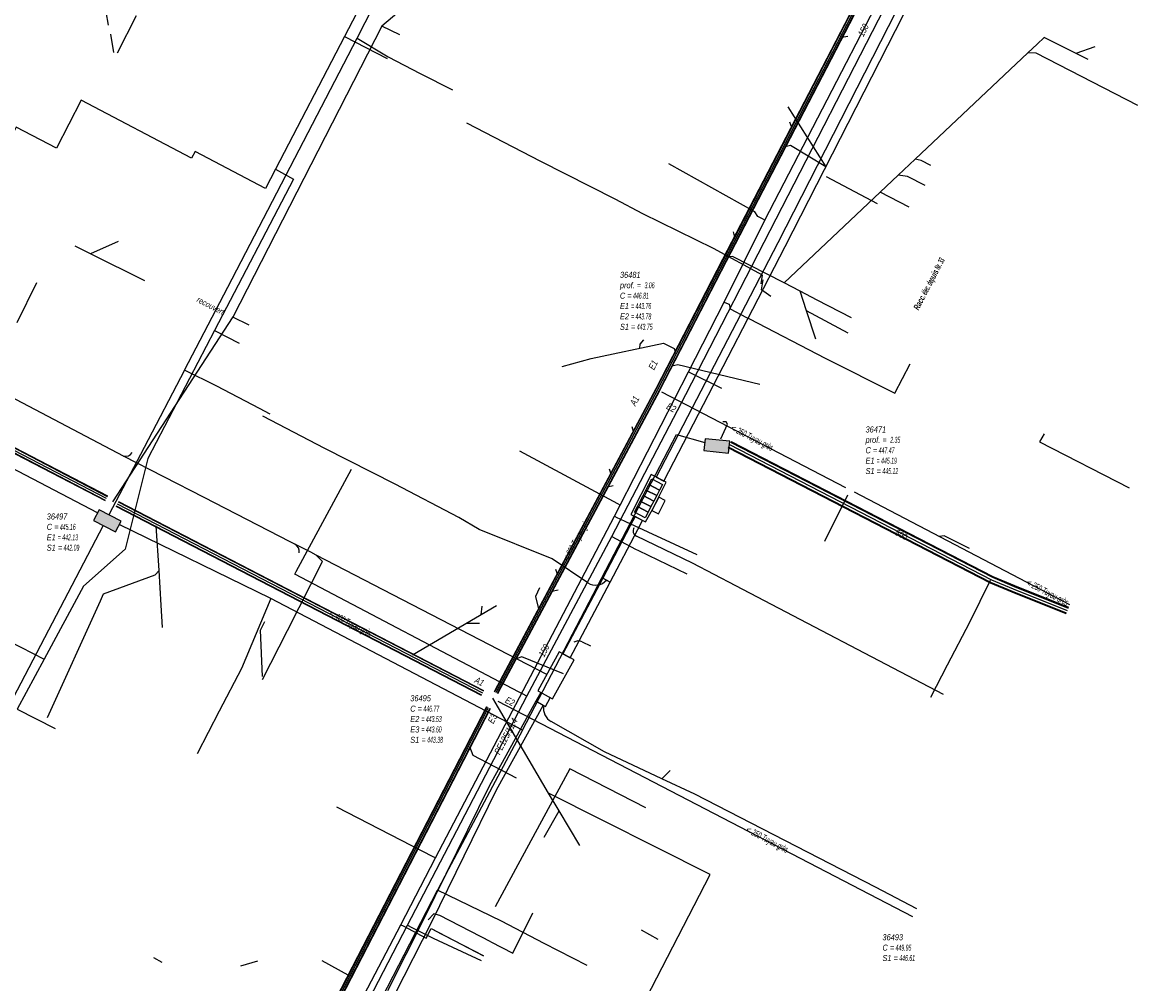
# Model space of a CAD drawing. Header units: metres. Extents: x 2695563 to 2696938, y 1260544 to 1262032.
# Tile 124 of 256: x 2696481 to 2696574, y 1260890 to 1260970. Entities that reach past the tile are written whole.
import ezdxf

# ---------------------------------------------------------------- set-up
doc = ezdxf.new("R2010")
doc.units = ezdxf.units.M
doc.header["$LTSCALE"] = 100
doc.linetypes.add('AUSGEZOGEN', pattern=[0])
for name, color, linetype in [('Eau portable_Cadastre des conduites_Conduite', 171, 'AUSGEZOGEN'), ('Eau potable_Cadastre des conduites_Conduite_Texte', 171, 'AUSGEZOGEN'), ('EU_Cadastre des conduites', 24, 'AUSGEZOGEN'), ('EU_Cadastre des conduites – Texte', 7, 'AUSGEZOGEN'), ('EU_Cadastre des conduites_Regard normalisé – Texte', 24, 'AUSGEZOGEN'), ('EU_Cadastre des conduites_Texte entrée-sortie', 24, 'AUSGEZOGEN'), ('Gaz_Cadastre des conduites_Conduite', 32, 'AUSGEZOGEN'), ('Gaz_Cadastre des conduites_Conduite_Texte', 32, 'AUSGEZOGEN'), ('Réseau électrique_Cadastre des conduite_Bord du tracé', 1, 'AUSGEZOGEN'), ('Réseau électrique_Cadastre des conduite_Texte libre_Texte', 1, 'AUSGEZOGEN'), ('Réseau électrique_Cadastre des conduite_Tronçon de tracé', 1, 'AUSGEZOGEN'), ('Réseau électrique_Cadastre des conduites_Ouvrage_Surface-Ligne-Point', 1, 'AUSGEZOGEN'), ('TV_Cadastre des conduites_CONDUITE', 92, 'AUSGEZOGEN'), ('Télécommunications_SW_Cadastre des conduites_Bord du tracé', 94, 'AUSGEZOGEN'), ('Télécommunications_SW_Cadastre des conduites_Bord du tracé_Texte', 94, 'AUSGEZOGEN'), ('Télécommunications_SW_Cadastre des conduites_Ouvrage', 94, 'AUSGEZOGEN')]:
    doc.layers.add(name, color=color, linetype=linetype)
doc.styles.add('ARIAL', font='arial.ttf')
doc.styles.add('ARIALNARROW', font='ARIALN.TTF')
pattern_1 = [(0, (2703955, 1269100), (4050, 4050), [4050, -4050]), (90, (2703955, 1269100), (-4050, 4050), [4050, -4050])]
pattern_2 = [(0, (2708005, 1273150), (6075, 6075), [6075, -6075]), (90, (2708005, 1273150), (-6075, 6075), [6075, -6075])]

# ---------------------------------------------------------------- blocks, each defined once
blk = doc.blocks.new('COMPLEXOBJECT_1874')
at = {"layer": 'Réseau électrique_Cadastre des conduite_Bord du tracé', "color": 1, "linetype": 'AUSGEZOGEN', "transparency": 33554687}
blk.add_line((6571.728, 11008.924), (6571.1, 11009.251), dxfattribs=at)
for points in [[(6568.148, 11000.759), (6555.364, 10976.116), (6552.788, 10971.232), (6542.966, 10951.999), (6540.278, 10946.811), (6532.886, 10932.542), (6533.508, 10932.221)], [(6533.508, 10932.221), (6540.9, 10946.489), (6543.588, 10951.679), (6553.41, 10970.91), (6555.984, 10975.792), (6568.77, 11000.437)]]:
    blk.add_lwpolyline(points, dxfattribs=at)
for centre, radius, start, end in [((6598.014, 11000.04), 28.447, 161.10661, 167.36737), ((6598.288, 10999.959), 28.032, 161.34778, 167.35119), ((6545.171, 11012.717), 25.903, 332.50593, 345.56706), ((6545.215, 11012.695), 26.553, 332.5063, 345.61145)]:
    blk.add_arc(centre, radius, start, end, dxfattribs=at)
blk = doc.blocks.new('COMPLEXOBJECT_2104')
at = {"layer": 'Réseau électrique_Cadastre des conduite_Tronçon de tracé', "color": 1, "linetype": 'AUSGEZOGEN', "transparency": 33554687}
blk.add_line((6462.179, 10953.23), (6485.079, 10997.733), dxfattribs=at)
blk.add_arc((6466.981, 10951.124), 5.244, 156.3172, 205.99773, dxfattribs=at)
blk = doc.blocks.new('COMPLEXOBJECT_2719')
at = {"layer": 'Réseau électrique_Cadastre des conduite_Tronçon de tracé', "color": 1, "linetype": 'AUSGEZOGEN', "transparency": 33554687}
blk.add_line((6527.208, 10923.769), (6524.243, 10925.763), dxfattribs=at)
blk.add_arc((6527.848, 10924.764), 1.183, 237.27284, 319.57031, dxfattribs=at)
blk = doc.blocks.new('COMPLEXOBJECT_2720')
at = {"layer": 'Réseau électrique_Cadastre des conduite_Tronçon de tracé', "color": 1, "linetype": 'AUSGEZOGEN', "transparency": 33554687}
blk.add_line((6535.894, 10925.408), (6531.258, 10927.654), dxfattribs=at)
blk.add_arc((6531.419, 10928.089), 0.464, 145.80453, 249.62497, dxfattribs=at)
blk = doc.blocks.new('COMPLEXOBJECT_2721')
at = {"layer": 'Réseau électrique_Cadastre des conduite_Tronçon de tracé', "color": 1, "linetype": 'AUSGEZOGEN', "transparency": 33554687}
blk.add_line((6526.747, 10918.886), (6527.426, 10918.535), dxfattribs=at)
blk.add_arc((6526.437, 10918.222), 0.733, 64.95864, 123.23547, dxfattribs=at)
blk = doc.blocks.new('COMPLEXOBJECT_2740')
at = {"layer": 'Réseau électrique_Cadastre des conduite_Tronçon de tracé', "color": 1, "linetype": 'AUSGEZOGEN', "transparency": 33554687}
blk.add_lwpolyline([(6533.349, 10907.516), (6528.578, 10909.736), (6524.164, 10912.254)], dxfattribs=at)
blk.add_arc((6524.79, 10913.352), 1.264, 169.59192, 240.31406, dxfattribs=at)

msp = doc.modelspace()

# ---------------------------------------------------------------- hatches: boundary and pattern name
at = {"layer": 'Réseau électrique_Cadastre des conduite_Bord du tracé', "lineweight": 18, "transparency": 33554687}
h = msp.add_hatch(dxfattribs=at)
h.set_pattern_fill('MUSTER', color=1, scale=6075, style=0, pattern_type=2)
h.set_pattern_definition(pattern_2)
h.paths.add_polyline_path([(2696534.478, 1260932.031), (2696541.87, 1260946.299), (2696544.558, 1260951.489), (2696554.38, 1260970.72), (2696556.954, 1260975.602), (2696569.74, 1261000.247), (2696569.83, 1261000.421), (2696569.918, 1261000.596), (2696570.006, 1261000.771), (2696570.091, 1261000.947), (2696570.176, 1261001.124), (2696570.259, 1261001.301), (2696570.341, 1261001.479), (2696570.422, 1261001.658), (2696570.502, 1261001.837), (2696570.58, 1261002.017), (2696570.656, 1261002.197), (2696570.732, 1261002.378), (2696570.806, 1261002.559), (2696570.878, 1261002.741), (2696570.95, 1261002.924), (2696571.02, 1261003.107), (2696571.089, 1261003.29), (2696571.156, 1261003.474), (2696571.222, 1261003.659), (2696571.286, 1261003.843), (2696571.35, 1261004.029), (2696571.411, 1261004.215), (2696571.472, 1261004.401), (2696571.531, 1261004.588), (2696571.589, 1261004.775), (2696571.645, 1261004.963), (2696571.7, 1261005.151), (2696571.754, 1261005.339), (2696571.806, 1261005.528), (2696571.857, 1261005.717), (2696571.906, 1261005.907), (2696571.927, 1261005.999), (2696571.948, 1261006.092), (2696571.97, 1261006.184), (2696571.991, 1261006.276), (2696572.014, 1261006.368), (2696572.036, 1261006.46), (2696572.059, 1261006.552), (2696572.082, 1261006.644), (2696572.105, 1261006.736), (2696572.129, 1261006.828), (2696572.153, 1261006.919), (2696572.177, 1261007.011), (2696572.202, 1261007.103), (2696572.227, 1261007.194), (2696572.252, 1261007.285), (2696572.278, 1261007.376), (2696572.304, 1261007.468), (2696572.33, 1261007.559), (2696572.356, 1261007.65), (2696572.383, 1261007.741), (2696572.41, 1261007.831), (2696572.438, 1261007.922), (2696572.465, 1261008.013), (2696572.493, 1261008.103), (2696572.522, 1261008.194), (2696572.55, 1261008.284), (2696572.579, 1261008.374), (2696572.608, 1261008.464), (2696572.638, 1261008.554), (2696572.668, 1261008.644), (2696572.698, 1261008.734), (2696572.07, 1261009.061), (2696572.038, 1261008.966), (2696572.006, 1261008.871), (2696571.974, 1261008.776), (2696571.943, 1261008.681), (2696571.912, 1261008.585), (2696571.881, 1261008.49), (2696571.851, 1261008.394), (2696571.821, 1261008.298), (2696571.791, 1261008.203), (2696571.762, 1261008.107), (2696571.733, 1261008.011), (2696571.705, 1261007.915), (2696571.676, 1261007.818), (2696571.648, 1261007.722), (2696571.621, 1261007.626), (2696571.594, 1261007.529), (2696571.567, 1261007.433), (2696571.54, 1261007.336), (2696571.514, 1261007.239), (2696571.488, 1261007.142), (2696571.462, 1261007.045), (2696571.437, 1261006.948), (2696571.412, 1261006.851), (2696571.388, 1261006.754), (2696571.364, 1261006.657), (2696571.34, 1261006.559), (2696571.316, 1261006.462), (2696571.293, 1261006.364), (2696571.271, 1261006.267), (2696571.248, 1261006.169), (2696571.226, 1261006.071), (2696571.178, 1261005.887), (2696571.128, 1261005.703), (2696571.077, 1261005.519), (2696571.025, 1261005.336), (2696570.972, 1261005.153), (2696570.917, 1261004.971), (2696570.861, 1261004.789), (2696570.803, 1261004.607), (2696570.744, 1261004.426), (2696570.684, 1261004.245), (2696570.622, 1261004.065), (2696570.559, 1261003.885), (2696570.495, 1261003.706), (2696570.43, 1261003.527), (2696570.363, 1261003.349), (2696570.295, 1261003.171), (2696570.225, 1261002.994), (2696570.155, 1261002.817), (2696570.082, 1261002.64), (2696570.009, 1261002.465), (2696569.934, 1261002.289), (2696569.859, 1261002.115), (2696569.781, 1261001.941), (2696569.703, 1261001.767), (2696569.623, 1261001.594), (2696569.542, 1261001.422), (2696569.46, 1261001.25), (2696569.376, 1261001.079), (2696569.291, 1261000.908), (2696569.205, 1261000.738), (2696569.118, 1261000.569), (2696556.334, 1260975.926), (2696553.758, 1260971.042), (2696543.936, 1260951.809), (2696541.248, 1260946.621), (2696533.856, 1260932.352)], flags=0)
h = msp.add_hatch(dxfattribs=at)
h.set_pattern_fill('MUSTER', color=1, scale=6075, style=0, pattern_type=2)
h.set_pattern_definition(pattern_2)
h.paths.add_polyline_path([(2696532.098, 1260929.086), (2696531.696, 1260928.322), (2696529.408, 1260923.97), (2696530.028, 1260923.644), (2696532.316, 1260927.996), (2696532.718, 1260928.76)], flags=0)
h = msp.add_hatch(dxfattribs=at)
h.set_pattern_fill('MUSTER', color=1, scale=6075, style=0, pattern_type=2)
h.set_pattern_definition(pattern_2)
h.paths.add_polyline_path([(2696530.028, 1260923.644), (2696529.408, 1260923.97), (2696526.109, 1260917.694), (2696526.723, 1260917.356)], flags=0)
h = msp.add_hatch(dxfattribs=at)
h.set_pattern_fill('MUSTER', color=1, scale=6075, style=0, pattern_type=2)
h.set_pattern_definition(pattern_2)
h.paths.add_polyline_path([(2696525.057, 1260914.039), (2696524.269, 1260914.473), (2696523.869, 1260913.748), (2696524.657, 1260913.313)], flags=0)
h = msp.add_hatch(dxfattribs=at)
h.set_pattern_fill('MUSTER', color=1, scale=6075, style=0, pattern_type=2)
h.set_pattern_definition(pattern_2)
h.paths.add_polyline_path([(2696474.454, 1260817.425), (2696475.09, 1260817.131), (2696477.219, 1260821.734), (2696481.801, 1260830.745), (2696482.965, 1260833.035), (2696486.083, 1260839.003), (2696492.881, 1260851.659), (2696494.789, 1260855.516), (2696496.464, 1260858.904), (2696496.867, 1260859.719), (2696497.684, 1260861.373), (2696503.101, 1260871.868), (2696508.112, 1260881.475), (2696511.256, 1260887.5), (2696512.171, 1260889.403), (2696515.236, 1260895.443), (2696520.61, 1260906.393), (2696524.481, 1260913.41), (2696523.869, 1260913.748), (2696519.988, 1260906.717), (2696514.61, 1260895.755), (2696511.543, 1260889.713), (2696510.63, 1260887.814), (2696507.492, 1260881.799), (2696502.479, 1260872.19), (2696497.06, 1260861.689), (2696496.239, 1260860.029), (2696495.836, 1260859.214), (2696494.161, 1260855.826), (2696492.259, 1260851.979), (2696485.465, 1260839.331), (2696482.343, 1260833.355), (2696481.177, 1260831.063), (2696476.589, 1260822.04)], flags=0)
at = {"layer": 'Réseau électrique_Cadastre des conduites_Ouvrage_Surface-Ligne-Point', "lineweight": 18, "transparency": 33554687}
h = msp.add_hatch(dxfattribs=at)
h.set_pattern_fill('MUSTER', color=1, scale=4050, style=0, pattern_type=2)
h.set_pattern_definition(pattern_1)
h.paths.add_polyline_path([(2696532.961, 1260928.638), (2696533.54, 1260929.678), (2696534.022, 1260930.622), (2696534.675, 1260931.929), (2696533.44, 1260932.567), (2696531.748, 1260929.262)], flags=0)
h = msp.add_hatch(dxfattribs=at)
h.set_pattern_fill('MUSTER', color=1, scale=2025, style=0, pattern_type=2)
h.set_pattern_definition([(0, (2699905, 1265050), (2025, 2025), [2025, -2025]), (90, (2699905, 1265050), (-2025, 2025), [2025, -2025])])
h.paths.add_polyline_path([(2696534.603, 1260930.427), (2696534.062, 1260930.703), (2696533.5, 1260929.598), (2696534.041, 1260929.323)], flags=0)
h = msp.add_hatch(dxfattribs=at)
h.set_pattern_fill('MUSTER', color=1, scale=4050, style=0, pattern_type=2)
h.set_pattern_definition(pattern_1)
h.paths.add_polyline_path([(2696524.015, 1260914.611), (2696525.237, 1260913.942), (2696527.034, 1260917.185), (2696525.809, 1260917.859)], flags=0)
at = {"layer": 'Télécommunications_SW_Cadastre des conduites_Ouvrage', "transparency": 33554687}
for points in [[(2696539.85, 1260934.339), (2696539.955, 1260935.333), (2696537.916, 1260935.548), (2696537.811, 1260934.554)], [(2696488.982, 1260927.816), (2696489.442, 1260928.704), (2696487.621, 1260929.646), (2696487.162, 1260928.758)]]:
    msp.add_hatch(color=7, dxfattribs=at).paths.add_polyline_path(points)

# ---------------------------------------------------------------- linework, layer by layer
at = {"layer": 'Eau portable_Cadastre des conduites_Conduite', "color": 7, "linetype": 'AUSGEZOGEN', "transparency": 33554687}
for p, q in [((2696542.863, 1260953.683), (2696555.687, 1260978.443)), ((2696539.479, 1260946.874), (2696542.863, 1260953.683)), ((2696542.863, 1260953.683), (2696542.669, 1260953.786)), ((2696536.526, 1260941.108), (2696539.479, 1260946.874)), ((2696539.479, 1260946.874), (2696539.684, 1260946.794)), ((2696541.355, 1260945.608), (2696541.582, 1260945.489)), ((2696541.582, 1260945.489), (2696547.858, 1260942.24)), ((2696530.856, 1260930.034), (2696536.526, 1260941.108)), ((2696536.526, 1260941.108), (2696539.26, 1260939.746)), ((2696530.662, 1260930.138), (2696522.545, 1260934.507)), ((2696530.384, 1260929.112), (2696530.856, 1260930.034)), ((2696530.856, 1260930.034), (2696530.662, 1260930.138)), ((2696519.185, 1260907.743), (2696530.384, 1260929.112)), ((2696530.384, 1260929.112), (2696530.583, 1260929.019)), ((2696530.583, 1260929.019), (2696530.837, 1260928.901)), ((2696530.837, 1260928.901), (2696531.309, 1260928.681)), ((2696531.309, 1260928.681), (2696537.229, 1260925.924)), ((2696515.54, 1260900.748), (2696519.185, 1260907.743)), ((2696515.344, 1260900.848), (2696507.342, 1260904.953)), ((2696515.54, 1260900.748), (2696515.344, 1260900.848)), ((2696512.647, 1260895.209), (2696515.54, 1260900.748)), ((2696502.983, 1260876.65), (2696512.647, 1260895.209)), ((2696512.647, 1260895.209), (2696512.841, 1260895.106)), ((2696515.187, 1260894.898), (2696519.515, 1260892.612))]:
    msp.add_line(p, q, dxfattribs=at)
for points in [[(2696542.669, 1260953.786), (2696542.293, 1260953.985), (2696542.035, 1260954.375), (2696534.894, 1260958.355)], [(2696539.684, 1260946.794), (2696539.898, 1260946.711), (2696539.986, 1260946.327), (2696541.355, 1260945.608)], [(2696547.858, 1260942.24), (2696553.64, 1260939.313), (2696554.91, 1260941.752)], [(2696512.841, 1260895.106), (2696514.767, 1260894.088), (2696515.187, 1260894.898)]]:
    msp.add_lwpolyline(points, dxfattribs=at)
at = {"layer": 'EU_Cadastre des conduites', "linetype": 'AUSGEZOGEN', "transparency": 33554687}
for p, q in [((2696558.439, 1260987.278), (2696539.362, 1260950.407)), ((2696558.457, 1260987.269), (2696539.38, 1260950.398)), ((2696558.474, 1260987.26), (2696539.397, 1260950.389)), ((2696558.706, 1260987.14), (2696539.629, 1260950.269)), ((2696558.723, 1260987.131), (2696539.646, 1260950.26)), ((2696558.741, 1260987.122), (2696539.664, 1260950.251)), ((2696539.362, 1260950.407), (2696533.817, 1260939.69)), ((2696539.38, 1260950.398), (2696533.835, 1260939.681)), ((2696539.397, 1260950.389), (2696533.852, 1260939.672)), ((2696539.629, 1260950.269), (2696534.084, 1260939.552)), ((2696539.646, 1260950.26), (2696534.101, 1260939.543)), ((2696539.664, 1260950.251), (2696534.119, 1260939.534)), ((2696488.145, 1260930.377), (2696460.867, 1260944.572)), ((2696488.155, 1260930.395), (2696460.877, 1260944.59)), ((2696488.164, 1260930.412), (2696460.886, 1260944.607)), ((2696488.33, 1260930.732), (2696461.052, 1260944.927)), ((2696488.339, 1260930.749), (2696461.061, 1260944.944)), ((2696488.349, 1260930.767), (2696461.071, 1260944.962)), ((2696533.818, 1260939.692), (2696520.447, 1260914.636)), ((2696533.836, 1260939.683), (2696520.465, 1260914.627)), ((2696533.853, 1260939.673), (2696520.482, 1260914.618)), ((2696534.083, 1260939.551), (2696520.712, 1260914.495)), ((2696534.1, 1260939.541), (2696520.729, 1260914.486)), ((2696534.118, 1260939.532), (2696520.747, 1260914.477)), ((2696519.354, 1260914.226), (2696489.048, 1260929.914)), ((2696519.363, 1260914.244), (2696489.057, 1260929.932)), ((2696519.372, 1260914.261), (2696489.066, 1260929.95)), ((2696519.538, 1260914.581), (2696489.232, 1260930.269)), ((2696519.547, 1260914.599), (2696489.241, 1260930.287)), ((2696519.556, 1260914.617), (2696489.25, 1260930.305)), ((2696520.447, 1260914.636), (2696520.394, 1260914.537)), ((2696520.465, 1260914.627), (2696520.412, 1260914.528)), ((2696520.482, 1260914.618), (2696520.429, 1260914.518)), ((2696520.712, 1260914.495), (2696520.659, 1260914.396)), ((2696520.729, 1260914.486), (2696520.676, 1260914.386)), ((2696520.747, 1260914.477), (2696520.694, 1260914.377)), ((2696481.277, 1260838.673), (2696519.795, 1260913.318)), ((2696481.295, 1260838.664), (2696519.813, 1260913.309)), ((2696481.312, 1260838.655), (2696519.83, 1260913.3)), ((2696481.544, 1260838.535), (2696520.062, 1260913.18)), ((2696481.561, 1260838.526), (2696520.079, 1260913.171)), ((2696481.579, 1260838.517), (2696520.097, 1260913.162))]:
    msp.add_line(p, q, dxfattribs=at)
at = {"layer": 'EU_Cadastre des conduites', "color": 255, "transparency": 33554687}
for p, q in [((2696558.59, 1260987.2), (2696539.513, 1260950.329)), ((2696539.513, 1260950.329), (2696533.968, 1260939.612)), ((2696488.247, 1260930.572), (2696460.969, 1260944.767)), ((2696533.968, 1260939.612), (2696520.597, 1260914.557)), ((2696519.455, 1260914.421), (2696489.149, 1260930.109)), ((2696520.597, 1260914.557), (2696520.544, 1260914.457)), ((2696481.428, 1260838.595), (2696519.946, 1260913.24))]:
    msp.add_line(p, q, dxfattribs=at)
at = {"layer": 'EU_Cadastre des conduites', "color": 24, "linetype": 'AUSGEZOGEN', "transparency": 33554687}
for p, q in [((2696528.371, 1260984.507), (2696511.085, 1260969.772)), ((2696488.415, 1260969.856), (2696488.211, 1260970.972)), ((2696490.711, 1260970.636), (2696489.112, 1260967.544)), ((2696511.085, 1260969.772), (2696498.732, 1260945.643)), ((2696512.585, 1260969.065), (2696511.085, 1260969.772)), ((2696488.849, 1260967.597), (2696488.584, 1260969.135)), ((2696549.739, 1260968.925), (2696549.258, 1260968.851)), ((2696566.03, 1260968.844), (2696565.448, 1260968.295)), ((2696569.701, 1260967.018), (2696566.03, 1260968.844)), ((2696570.251, 1260968.082), (2696568.673, 1260967.529)), ((2696544.775, 1260963.08), (2696547.931, 1260958.099)), ((2696544.909, 1260961.858), (2696545.085, 1260961.402)), ((2696552.436, 1260956.006), (2696544.462, 1260948.489)), ((2696554.831, 1260954.759), (2696552.436, 1260956.006)), ((2696540.23, 1260952.709), (2696540.341, 1260952.263)), ((2696491.429, 1260948.655), (2696486.914, 1260950.883)), ((2696482.434, 1260948.493), (2696480.809, 1260945.172)), ((2696550.05, 1260945.579), (2696547.212, 1260947.057)), ((2696498.73, 1260945.656), (2696488.736, 1260930.316)), ((2696500.071, 1260944.975), (2696498.732, 1260945.643)), ((2696549.783, 1260944.309), (2696546.328, 1260946.146)), ((2696526.06, 1260941.544), (2696528.453, 1260942.205)), ((2696549.584, 1260931.467), (2696534.328, 1260939.42)), ((2696531.833, 1260936.566), (2696531.95, 1260936.159)), ((2696529.934, 1260933.048), (2696530.072, 1260932.634)), ((2696530.286, 1260931.642), (2696529.821, 1260931.525)), ((2696547.843, 1260927.037), (2696549.742, 1260930.892)), ((2696568.185, 1260921.753), (2696550.302, 1260931.104)), ((2696525.498, 1260924.727), (2696525.643, 1260924.334)), ((2696525.728, 1260922.969), (2696525.196, 1260922.873)), ((2696483.354, 1260912.414), (2696487.726, 1260922.097)), ((2696492.874, 1260919.882), (2696492.768, 1260921.722)), ((2696520.606, 1260921.679), (2696513.618, 1260917.584)), ((2696519.372, 1260921.658), (2696519.312, 1260920.921)), ((2696519.186, 1260920.221), (2696518.104, 1260920.213)), ((2696524.92, 1260906.13), (2696520.287, 1260913.998)), ((2696555.132, 1260895.859), (2696520.738, 1260913.741)), ((2696538.32, 1260899.37), (2696524.92, 1260906.13)), ((2696524.55, 1260902.48), (2696525.79, 1260904.67)), ((2696523.01, 1260869.69), (2696538.32, 1260899.37)), ((2696534.01, 1260893.98), (2696532.64, 1260894.75)), ((2696492.138, 1260892.475), (2696492.816, 1260892.1)), ((2696500.775, 1260892.194), (2696499.364, 1260891.76)), ((2696506.106, 1260892.248), (2696508.25, 1260891.039))]:
    msp.add_line(p, q, dxfattribs=at)
for points in [[(2696565.448, 1260968.295), (2696564.685, 1260967.574), (2696555.343, 1260958.751), (2696553.925, 1260957.412), (2696552.436, 1260956.006)], [(2696573.802, 1260963.193), (2696565.364, 1260967.556), (2696564.685, 1260967.574)], [(2696547.931, 1260958.099), (2696544.996, 1260959.881), (2696544.548, 1260959.777)], [(2696556.632, 1260958.218), (2696555.834, 1260958.633), (2696555.343, 1260958.751)], [(2696556.157, 1260956.548), (2696554.694, 1260957.31), (2696553.925, 1260957.412)], [(2696489.215, 1260951.904), (2696486.9, 1260950.88), (2696485.627, 1260951.535)], [(2696544.462, 1260948.489), (2696540.18, 1260950.679), (2696539.83, 1260950.629)], [(2696547.212, 1260947.057), (2696545.793, 1260947.796), (2696544.462, 1260948.489)], [(2696547.091, 1260943.794), (2696546.328, 1260946.146), (2696545.793, 1260947.796)], [(2696528.445, 1260942.205), (2696534.452, 1260943.471), (2696535.332, 1260943.033), (2696535.426, 1260942.77)], [(2696532.782, 1260943.739), (2696532.503, 1260943.383), (2696532.464, 1260943.052)], [(2696542.445, 1260940.046), (2696535.636, 1260941.671), (2696535.149, 1260941.565)], [(2696539.213, 1260935.525), (2696539.768, 1260936.743), (2696539.644, 1260936.945), (2696539.37, 1260936.938)], [(2696492.768, 1260921.722), (2696492.594, 1260924.617), (2696492.37, 1260928.31)], [(2696559.853, 1260926.441), (2696557.757, 1260927.474), (2696557.334, 1260927.423)], [(2696487.726, 1260922.097), (2696487.979, 1260922.678), (2696492.288, 1260924.259), (2696492.594, 1260924.617)], [(2696524.18, 1260923.18), (2696523.84, 1260922.46), (2696524.086, 1260921.419)], [(2696526.145, 1260916.02), (2696522.687, 1260917.443), (2696522.239, 1260917.288)], [(2696522.265, 1260907.374), (2696518.649, 1260909.244), (2696518.392, 1260909.962)], [(2696527.52, 1260901.77), (2696525.79, 1260904.67), (2696524.92, 1260906.13)]]:
    msp.add_lwpolyline(points, dxfattribs=at)
at = {"layer": 'Gaz_Cadastre des conduites_Conduite', "color": 32, "linetype": 'AUSGEZOGEN', "transparency": 33554687}
for p, q in [((2696523.11, 1260914.182), (2696530.163, 1260927.422)), ((2696530.163, 1260927.422), (2696530.517, 1260927.236)), ((2696530.517, 1260927.236), (2696532.129, 1260926.387)), ((2696532.129, 1260926.387), (2696532.383, 1260926.253)), ((2696532.383, 1260926.253), (2696536.398, 1260924.319)), ((2696522.473, 1260914.517), (2696503.861, 1260924.309)), ((2696513.207, 1260895.158), (2696523.11, 1260914.182)), ((2696522.756, 1260914.368), (2696522.473, 1260914.517)), ((2696523.11, 1260914.182), (2696522.756, 1260914.368)), ((2696501.312, 1260872.295), (2696513.207, 1260895.158)), ((2696513.207, 1260895.158), (2696513.564, 1260894.978)), ((2696513.564, 1260894.978), (2696514.726, 1260894.395)), ((2696514.726, 1260894.395), (2696515.109, 1260894.203)), ((2696515.109, 1260894.203), (2696515.338, 1260894.097)), ((2696515.338, 1260894.097), (2696519.327, 1260892.249))]:
    msp.add_line(p, q, dxfattribs=at)
for points in [[(2696530.163, 1260927.422), (2696536.303, 1260939.208), (2696560.287, 1260985.876)], [(2696503.861, 1260924.309), (2696503.98, 1260924.529), (2696508.562, 1260933.013)]]:
    msp.add_lwpolyline(points, dxfattribs=at)
at = {"layer": 'Réseau électrique_Cadastre des conduite_Bord du tracé', "color": 1, "linetype": 'AUSGEZOGEN', "transparency": 33554687}
for points in [[(2696532.098, 1260929.086), (2696531.696, 1260928.322), (2696529.408, 1260923.97), (2696530.028, 1260923.644), (2696532.316, 1260927.996), (2696532.718, 1260928.76), (2696532.098, 1260929.086)], [(2696530.028, 1260923.644), (2696529.408, 1260923.97), (2696526.109, 1260917.694), (2696526.723, 1260917.356), (2696530.028, 1260923.644)], [(2696525.057, 1260914.039), (2696524.269, 1260914.473), (2696523.869, 1260913.748), (2696524.657, 1260913.313), (2696525.057, 1260914.039)]]:
    msp.add_lwpolyline(points, close=True, dxfattribs=at)
msp.add_lwpolyline([(2696512.171, 1260889.403), (2696515.236, 1260895.443), (2696520.61, 1260906.393), (2696524.481, 1260913.41), (2696523.869, 1260913.748), (2696519.988, 1260906.717), (2696514.61, 1260895.755), (2696511.543, 1260889.713)], dxfattribs=at)
at = {"layer": 'Réseau électrique_Cadastre des conduite_Tronçon de tracé', "color": 1, "linetype": 'AUSGEZOGEN', "transparency": 33554687}
for p, q in [((2696524.276, 1260958.563), (2696518.149, 1260961.74)), ((2696530.438, 1260955.425), (2696524.276, 1260958.563)), ((2696552.222, 1260955.052), (2696547.974, 1260957.277)), ((2696532.733, 1260954.221), (2696530.438, 1260955.425)), ((2696538.591, 1260951.324), (2696532.733, 1260954.221)), ((2696489.643, 1260934.107), (2696475.717, 1260941.417)), ((2696506.363, 1260934.744), (2696501.217, 1260937.423)), ((2696512.192, 1260931.765), (2696506.363, 1260934.744)), ((2696496.332, 1260930.669), (2696489.643, 1260934.107)), ((2696517.485, 1260929.007), (2696512.192, 1260931.765)), ((2696503.474, 1260926.997), (2696496.332, 1260930.669)), ((2696519.165, 1260928.002), (2696517.485, 1260929.007)), ((2696525.213, 1260925.573), (2696519.165, 1260928.002)), ((2696503.867, 1260926.795), (2696503.474, 1260926.997)), ((2696505.179, 1260926.116), (2696503.867, 1260926.795)), ((2696505.623, 1260925.886), (2696505.179, 1260926.116)), ((2696524.766, 1260915.971), (2696505.623, 1260925.886)), ((2696540.451, 1260923.343), (2696536.864, 1260925.218)), ((2696557.691, 1260914.328), (2696540.451, 1260923.343)), ((2696534.319, 1260907.326), (2696534.997, 1260908.014)), ((2696521.943, 1260892.848), (2696523.62, 1260896.195)), ((2696519.529, 1260892.63), (2696515.441, 1260894.733)), ((2696520.126, 1260893.79), (2696521.943, 1260892.848))]:
    msp.add_line(p, q, dxfattribs=at)
for points in [[(2696542.562, 1260948.397), (2696542.663, 1260949.125), (2696538.591, 1260951.324)], [(2696543.368, 1260947.353), (2696542.595, 1260947.899), (2696542.729, 1260948.719)], [(2696501.184, 1260915.551), (2696503.267, 1260919.621), (2696506.15, 1260925.364), (2696505.623, 1260925.886)], [(2696501.172, 1260915.822), (2696501.004, 1260919.641), (2696501.384, 1260920.385)], [(2696555.469, 1260896.527), (2696552.049, 1260898.333), (2696537.061, 1260906.051), (2696534.319, 1260907.326)], [(2696520.126, 1260893.79), (2696515.892, 1260895.984), (2696515.398, 1260896.112), (2696514.923, 1260895.599)]]:
    msp.add_lwpolyline(points, dxfattribs=at)
for centre, radius, start, end in [((2696489.802, 1260934.787), 0.698, 256.8211, 325.56702), ((2696503.496, 1260926.15), 0.744, 355.12459, 60.05844)]:
    msp.add_arc(centre, radius, start, end, dxfattribs=at)
at = {"layer": 'Réseau électrique_Cadastre des conduites_Ouvrage_Surface-Ligne-Point', "color": 1, "linetype": 'AUSGEZOGEN', "transparency": 33554687}
for points in [[(2696532.961, 1260928.638), (2696533.54, 1260929.678), (2696534.022, 1260930.622), (2696534.675, 1260931.929), (2696533.44, 1260932.567), (2696531.748, 1260929.262), (2696532.961, 1260928.638)], [(2696533.238, 1260931.745), (2696534.125, 1260931.287), (2696533.89, 1260930.829), (2696533, 1260931.286), (2696533.238, 1260931.745)], [(2696533.475, 1260932.205), (2696534.363, 1260931.747), (2696534.126, 1260931.288), (2696533.238, 1260931.745), (2696533.475, 1260932.205)], [(2696532.764, 1260930.827), (2696533.653, 1260930.369), (2696533.416, 1260929.91), (2696532.526, 1260930.367), (2696532.764, 1260930.827)], [(2696533.001, 1260931.286), (2696533.89, 1260930.828), (2696533.653, 1260930.369), (2696532.763, 1260930.826), (2696533.001, 1260931.286)], [(2696534.603, 1260930.427), (2696534.062, 1260930.703), (2696533.5, 1260929.598), (2696534.041, 1260929.323), (2696534.603, 1260930.427)], [(2696532.29, 1260929.908), (2696533.178, 1260929.45), (2696532.941, 1260928.991), (2696532.052, 1260929.448), (2696532.29, 1260929.908)], [(2696532.527, 1260930.367), (2696533.416, 1260929.909), (2696533.179, 1260929.451), (2696532.29, 1260929.908), (2696532.527, 1260930.367)], [(2696524.015, 1260914.611), (2696525.237, 1260913.942), (2696527.034, 1260917.185), (2696525.809, 1260917.859), (2696524.015, 1260914.611)]]:
    msp.add_lwpolyline(points, close=True, dxfattribs=at)
at = {"layer": 'TV_Cadastre des conduites_CONDUITE', "color": 92, "linetype": 'AUSGEZOGEN', "transparency": 33554687}
for p, q in [((2696510.494, 1260973.753), (2696507.986, 1260968.935)), ((2696507.986, 1260968.935), (2696502.257, 1260957.929)), ((2696507.986, 1260968.935), (2696511.532, 1260967.099)), ((2696497.212, 1260944.537), (2696499.254, 1260943.469)), ((2696466.187, 1260925.895), (2696483.065, 1260917.245)), ((2696483.065, 1260917.245), (2696480.836, 1260913.095)), ((2696480.836, 1260913.095), (2696483.966, 1260911.494))]:
    msp.add_line(p, q, dxfattribs=at)
for points in [[(2696502.257, 1260957.929), (2696501.42, 1260956.322), (2696495.592, 1260959.383), (2696495.298, 1260958.831), (2696486.143, 1260963.634), (2696484.096, 1260959.666), (2696480.751, 1260961.394), (2696480.295, 1260960.519)], [(2696502.257, 1260957.929), (2696503.754, 1260957.084), (2696497.212, 1260944.537)], [(2696497.212, 1260944.537), (2696491.664, 1260933.895), (2696489.792, 1260926.389), (2696486.317, 1260923.298), (2696483.065, 1260917.245)], [(2696566.051, 1260935.956), (2696565.662, 1260935.293), (2696573.084, 1260931.472)]]:
    msp.add_lwpolyline(points, dxfattribs=at)
at = {"layer": 'Télécommunications_SW_Cadastre des conduites_Bord du tracé', "color": 255, "transparency": 33554687}
for p, q in [((2696539.927, 1260935.07), (2696561.671, 1260923.844)), ((2696561.671, 1260923.844), (2696563.47, 1260923.088)), ((2696563.47, 1260923.088), (2696567.952, 1260921.291))]:
    msp.add_line(p, q, dxfattribs=at)
at = {"layer": 'Télécommunications_SW_Cadastre des conduites_Bord du tracé', "linetype": 'AUSGEZOGEN', "transparency": 33554687}
for p, q in [((2696540.027, 1260935.263), (2696561.763, 1260924.041)), ((2696540.042, 1260935.292), (2696561.777, 1260924.071)), ((2696540.057, 1260935.321), (2696561.791, 1260924.101)), ((2696539.797, 1260934.819), (2696561.551, 1260923.587)), ((2696539.812, 1260934.848), (2696561.565, 1260923.617)), ((2696539.827, 1260934.877), (2696561.579, 1260923.647)), ((2696561.763, 1260924.041), (2696563.552, 1260923.289)), ((2696561.777, 1260924.071), (2696563.565, 1260923.319)), ((2696561.791, 1260924.101), (2696563.577, 1260923.35)), ((2696561.551, 1260923.587), (2696563.363, 1260922.826)), ((2696561.565, 1260923.617), (2696563.375, 1260922.857)), ((2696561.579, 1260923.647), (2696563.388, 1260922.887)), ((2696563.552, 1260923.289), (2696568.033, 1260921.493)), ((2696563.565, 1260923.319), (2696568.045, 1260921.523)), ((2696563.577, 1260923.35), (2696568.057, 1260921.554)), ((2696563.363, 1260922.826), (2696567.847, 1260921.028)), ((2696563.375, 1260922.857), (2696567.859, 1260921.059)), ((2696563.388, 1260922.887), (2696567.871, 1260921.09))]:
    msp.add_line(p, q, dxfattribs=at)
at = {"layer": 'Télécommunications_SW_Cadastre des conduites_Bord du tracé', "color": 94, "linetype": 'AUSGEZOGEN', "transparency": 33554687}
for p, q in [((2696487.959, 1260928.346), (2696474.224, 1260902.051)), ((2696501.871, 1260922.292), (2696489.299, 1260928.427)), ((2696522.762, 1260911.358), (2696501.871, 1260922.292))]:
    msp.add_line(p, q, dxfattribs=at)
for points in [[(2696509.049, 1260968.791), (2696512.339, 1260975.266), (2696519.523, 1260989.113), (2696521.758, 1260993.118), (2696524.346, 1260991.91), (2696527.011, 1260990.533), (2696530.565, 1260988.696)], [(2696494.706, 1260941.243), (2696498.302, 1260948.125), (2696509.049, 1260968.791)], [(2696509.049, 1260968.791), (2696511.607, 1260967.245), (2696514.272, 1260965.867), (2696516.937, 1260964.489)], [(2696487.492, 1260929.397), (2696462.987, 1260942.202), (2696458.458, 1260944.322), (2696447.219, 1260922.485)], [(2696494.706, 1260941.243), (2696491.364, 1260934.829), (2696488.443, 1260929.221)], [(2696501.819, 1260937.583), (2696500.933, 1260938.046), (2696497.388, 1260939.898), (2696494.706, 1260941.243)], [(2696522.762, 1260911.358), (2696535.541, 1260935.882), (2696537.883, 1260935.229)], [(2696561.57, 1260923.77), (2696559.837, 1260920.289), (2696557.998, 1260916.737), (2696556.618, 1260914.073)], [(2696501.871, 1260922.292), (2696499.435, 1260916.478), (2696497.591, 1260912.928), (2696495.747, 1260909.379)], [(2696522.762, 1260911.358), (2696516.625, 1260899.81), (2696515.706, 1260898.081)], [(2696532.99, 1260904.91), (2696526.69, 1260908.14), (2696522.179, 1260899.81), (2696520.49, 1260896.69)], [(2696537.983, 1260861.838), (2696506.039, 1260879.354), (2696515.706, 1260898.081)], [(2696528.113, 1260891.814), (2696524.563, 1260893.657), (2696521.013, 1260895.501), (2696515.706, 1260898.081)]]:
    msp.add_lwpolyline(points, dxfattribs=at)
at = {"layer": 'Télécommunications_SW_Cadastre des conduites_Ouvrage', "color": 94, "transparency": 33554687}
for points in [[(2696539.85, 1260934.339), (2696539.955, 1260935.333), (2696537.916, 1260935.548), (2696537.811, 1260934.554), (2696539.85, 1260934.339)], [(2696488.982, 1260927.816), (2696489.442, 1260928.704), (2696487.621, 1260929.646), (2696487.162, 1260928.758), (2696488.982, 1260927.816)]]:
    msp.add_lwpolyline(points, close=True, dxfattribs=at)

# ---------------------------------------------------------------- block references
at = {"layer": 'Réseau électrique_Cadastre des conduite_Bord du tracé', "color": 1, "linetype": 'AUSGEZOGEN', "lineweight": -3, "transparency": 33554687}
msp.add_blockref('COMPLEXOBJECT_1874', (2690000.97, 1249999.81), dxfattribs=at)
at = {"layer": 'Réseau électrique_Cadastre des conduite_Tronçon de tracé', "color": 1, "linetype": 'AUSGEZOGEN', "lineweight": -3, "transparency": 33554687}
for name in ['COMPLEXOBJECT_2104', 'COMPLEXOBJECT_2720', 'COMPLEXOBJECT_2719', 'COMPLEXOBJECT_2721', 'COMPLEXOBJECT_2740']:
    msp.add_blockref(name, (2690000.97, 1249999.81), dxfattribs=at)

# ---------------------------------------------------------------- texts
at = {"layer": 'Eau potable_Cadastre des conduites_Conduite_Texte', "color": 7, "transparency": 33554687, "char_height": 0.55426, "width": 1.10014, "attachment_point": 5, "style": 'ARIAL'}
for insert, rotation in [((2696551.038, 1260969.456), 62.6193), ((2696524.546, 1260917.96), 62.3421)]:
    msp.add_mtext('\\A1;{\\fArial|i1|b0;\\H0.554263;\\W0.700000;\\C7;150}\\P', dxfattribs=dict(at, insert=insert, rotation=rotation))
at = {"layer": 'EU_Cadastre des conduites – Texte', "color": 24, "transparency": 33554687, "char_height": 0.55705, "width": 6, "attachment_point": 5, "style": 'ARIAL'}
for s, insert, rotation in [('\\A1;{\\fArial|b0|i1|c0|p34;\\W0.7;< \\W0.49;250 Tuyau grès}', (2696541.782, 1260935.56), 332.8641), ('\\A1;{\\fArial|b0|i1|c0|p34;\\W0.7;< \\W0.49;300 Tuyau grès}', (2696527.315, 1260927.129), 61.8057), ('\\A1;{\\fArial|b0|i1|c0|p34;\\W0.7;< \\W0.49;250 Tuyau grès}', (2696566.282, 1260922.713), 332.5122), ('\\A1;{\\fArial|b0|i1|c0|p34;\\W0.7;< \\W0.49;400 Tuyau grès}', (2696508.474, 1260920.148), 332.8245), ('\\A1;{\\fArial|b0|i1|c0|p34;\\W0.7;< \\W0.49;250 Tuyau grès}', (2696543.029, 1260902.21), 332.4663)]:
    msp.add_mtext(s, dxfattribs=dict(at, insert=insert, rotation=rotation))
at = {"layer": 'EU_Cadastre des conduites_Regard normalisé – Texte', "color": 24, "transparency": 33554687, "char_height": 0.50641, "attachment_point": 1, "line_spacing_factor": 1.024096, "style": 'ARIAL'}
for s, insert, width in [('\\A1;{\\fArial|b0|i1|c0|p34;\\W0.69496;36481}\\P{\\fArial|b0|i1|c0|p34;\\H0.99721x;\\W0.69496;prof. = \\W0.48647; 3.06}\\P{\\fArial|b0|i1|c0|p34;\\H0.99721x;\\W0.69496;C =\\W0.48647; 446.81}\\P{\\fArial|b0|i1|c0|p34;\\H0.99721x;\\W0.69496;E1 \\W0.48647;= 443.76}\\P{\\fArial|b0|i1|c0|p34;\\H0.99721x;\\W0.69496;E2 \\W0.48647;= 443.78}\\P{\\fArial|b0|i1|c0|p34;\\H0.99721x;\\W0.69496;S1 =\\W0.48647; 443.75}', (2696530.842, 1260949.398), 2.83648), ('\\A1;{\\fArial|b0|i1|c0|p34;\\W0.69709;36471}\\P{\\fArial|b0|i1|c0|p34;\\H0.99721x;\\W0.69709;prof. = \\W0.48796; 2.35}\\P{\\fArial|b0|i1|c0|p34;\\H0.99721x;\\W0.69709;C =\\W0.48796; 447.47}\\P{\\fArial|b0|i1|c0|p34;\\H0.99721x;\\W0.69709;E1 \\W0.48796;= 445.19}\\P{\\fArial|b0|i1|c0|p34;\\H0.99721x;\\W0.69709;S1 =\\W0.48796; 445.12}', (2696551.219, 1260936.566), 2.8452), ('\\A1;{\\fArial|b0|i1|c0|p34;\\W0.69532;36497}\\P{\\fArial|b0|i1|c0|p34;\\H0.99721x;\\W0.69532;C =\\W0.48672; 445.16}\\P{\\fArial|b0|i1|c0|p34;\\H0.99721x;\\W0.69532;E1 \\W0.48672;= 442.13}\\P{\\fArial|b0|i1|c0|p34;\\H0.99721x;\\W0.69532;S1 =\\W0.48672; 442.09}', (2696483.28, 1260929.344), 2.8414), ('\\A1;{\\fArial|b0|i1|c0|p34;\\W0.69709;36495}\\P{\\fArial|b0|i1|c0|p34;\\H0.99721x;\\W0.69709;C =\\W0.48796; 446.77}\\P{\\fArial|b0|i1|c0|p34;\\H0.99721x;\\W0.69709;E2 \\W0.48796;= 443.53}\\P{\\fArial|b0|i1|c0|p34;\\H0.99721x;\\W0.69709;E3 \\W0.48796;= 443.60}\\P{\\fArial|b0|i1|c0|p34;\\H0.99721x;\\W0.69709;S1 =\\W0.48796; 443.38}', (2696513.443, 1260914.257), 2.84864), ('\\A1;{\\fArial|b0|i1|c0|p34;\\W0.69564;36493}\\P{\\fArial|b0|i1|c0|p34;\\H0.99721x;\\W0.69564;C =\\W0.48695; 449.95}\\P{\\fArial|b0|i1|c0|p34;\\H0.99721x;\\W0.69564;S1 =\\W0.48695; 446.61}', (2696552.623, 1260894.423), 2.8427)]:
    msp.add_mtext(s, dxfattribs=dict(at, insert=insert, width=width))
at = {"layer": 'EU_Cadastre des conduites_Regard normalisé – Texte', "color": 24, "transparency": 33554687, "insert": (2696497.957, 1260946.018), "char_height": 0.48109, "width": 2.24572, "attachment_point": 6, "rotation": 332.7111, "style": 'ARIAL'}
msp.add_mtext('\\A1;{\\fArial|b0|i1|c0|p34;\\H1x;\\W0.7;recouvert}', dxfattribs=at)
at = {"layer": 'EU_Cadastre des conduites_Texte entrée-sortie', "color": 24, "transparency": 33554687, "char_height": 0.55705, "style": 'ARIAL'}
for s, insert, width, attachment_point, rotation in [('\\A1;{\\fArial|i1|b0;\\H0.557054;\\W0.700000;\\C24;E1}\\P', (2696533.667, 1260941.204), 0.85544, 7, 62.6436), ('\\A1;{\\fArial|i1|b0;\\H0.557054;\\W0.700000;\\C24;A1}\\P', (2696532.124, 1260938.228), 0.85544, 7, 61.9128), ('\\A1;{\\fArial|i1|b0;\\H0.557054;\\W0.700000;\\C24;E2}\\P', (2696534.636, 1260938.049), 0.86376, 7, 332.4672), ('\\A1;{\\fArial|i1|b0;\\H0.557054;\\W0.700000;\\C24;A1}\\P', (2696519.183, 1260915.392), 0.85544, 5, 333.1491), ('\\A1;{\\fArial|i1|b0;\\H0.557054;\\W0.700000;\\C24;E2}\\P', (2696521.72, 1260913.738), 0.86376, 5, 333.78408), ('\\A1;{\\fArial|i1|b0;\\H0.557054;\\W0.700000;\\C24;E3}\\P', (2696520.268, 1260912.309), 0.86376, 5, 62.3445)]:
    msp.add_mtext(s, dxfattribs=dict(at, insert=insert, width=width, attachment_point=attachment_point, rotation=rotation))
at = {"layer": 'Gaz_Cadastre des conduites_Conduite_Texte', "color": 32, "transparency": 33554687, "insert": (2696521.381, 1260910.848), "char_height": 0.55825, "width": 3.05572, "attachment_point": 5, "rotation": 62.5005, "style": 'ARIAL'}
msp.add_mtext('\\A1;{\\fArial|i1|b0;\\H0.558250;\\W0.700000;\\C32;PE125/11.4}\\P', dxfattribs=at)
at = {"layer": 'Réseau électrique_Cadastre des conduite_Texte libre_Texte', "color": 1, "transparency": 33554687, "insert": (2696556.558, 1260948.364), "char_height": 0.5075, "width": 12, "attachment_point": 5, "rotation": 62.4906, "style": 'ARIALNARROW'}
msp.add_mtext('\\A1;{\\fArial Narrow|b1|i1|c0|p34;\\W0.7;Racc\\W0.49;. élec. dep\\W0.7;uis\\W0.49; Nr. 33}', dxfattribs=at)
at = {"layer": 'Télécommunications_SW_Cadastre des conduites_Bord du tracé_Texte', "color": 94, "transparency": 33554687, "insert": (2696554.12, 1260927.611), "char_height": 0.50638, "width": 1.28184, "attachment_point": 5, "rotation": 332.4357, "style": 'ARIAL'}
msp.add_mtext('\\W0.70; 500 ', dxfattribs=at)

doc.saveas('drawing.dxf')
